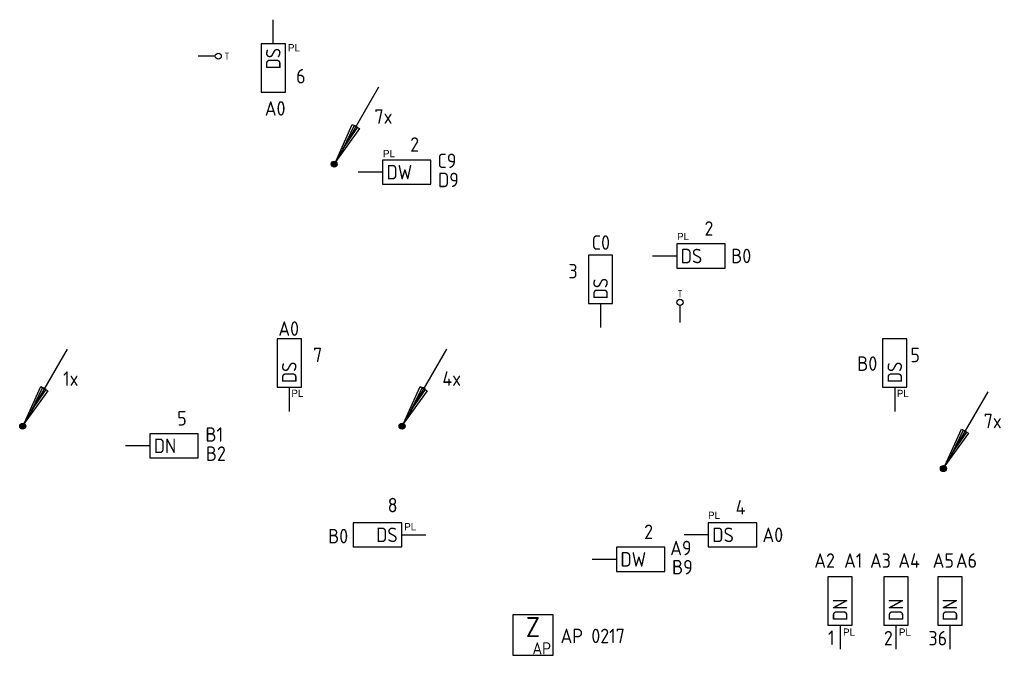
# Model space of a CAD drawing. Header units: millimetres. Extents: x 4336 to 79204, y -9688 to 63134.
# Tile 31 of 38: x 65062 to 77271, y 1058 to 8941. Entities that reach past the tile are written whole.
import ezdxf
from ezdxf.enums import TextEntityAlignment as Align

# ---------------------------------------------------------------- set-up
doc = ezdxf.new("R2010")
doc.units = ezdxf.units.MM
doc.header["$LTSCALE"] = 100
doc.layers.get('0').update_dxf_attribs({"linetype": 'CONTINUOUS'})
for name, color, linetype in [('EB6416--_ATTRIB', 1, 'CONTINUOUS'), ('EB6421--_ATTRIB', 2, 'CONTINUOUS'), ('EB6441--_ATTRIB', 2, 'CONTINUOUS'), ('EB6445--_ATTRIB', 2, 'CONTINUOUS'), ('EL6416--_WIRELESS-Z', 1, 'CONTINUOUS'), ('EL6421--_TELEFOON', 3, 'CONTINUOUS'), ('EL6441--_DATACOM', 3, 'CONTINUOUS'), ('EL6445--_DATANET', 3, 'CONTINUOUS')]:
    doc.layers.add(name, color=color, linetype=linetype)
doc.styles.add('1_5', font='isocp.shx', dxfattribs={"height": 1.5})
doc.styles.add('1_8', font='iso')
doc.styles.add('2_5', font='isocp.shx', dxfattribs={"height": 2.5})
doc.styles.add('BURO-025', font='burofont.shx', dxfattribs={"height": 2.5})
doc.styles.add('NORATT', font='isocp.shx')

# ---------------------------------------------------------------- blocks, each defined once
blk = doc.blocks.new('ES4X4')
at = {"color": 0}
blk.add_line((0, 1.25), (0, -3), dxfattribs=at)
blk.add_circle((0, 2), 0.75, dxfattribs=at)
at = {"color": 0, "style": 'NORATT', "flags": 8}
blk.add_attdef('NUMMER', text='', height=1.8, rotation=90, dxfattribs=at).set_placement((0, 3.5), align=Align.MIDDLE_LEFT)
for tag, p in [('CODE', (0, 3.5)), ('M_CODE', (0, 0))]:
    blk.add_attdef(tag, text='', height=1.8, dxfattribs=at).set_placement(p, align=Align.MIDDLE_CENTER)
at = {"color": 0, "style": 'NORATT'}
for tag, flags, p in [('PANEEL', 9, (0, 3)), ('GRP', 8, (0, -5)), ('RUIMTE', 9, (0, -7.5))]:
    blk.add_attdef(tag, text='', height=1.8, dxfattribs=dict(at, flags=flags)).set_placement(p, align=Align.MIDDLE_LEFT)
blk = doc.blocks.new('EA644501')
for p, q in [((-1.5, 6), (-1.5, 0)), ((1.5, 6), (-1.5, 6)), ((1.5, 0), (1.5, 6)), ((-1.5, 0), (1.5, 0))]:
    blk.add_line(p, q)
at = {"color": 2}
blk.add_line((0, 0), (0, -3), dxfattribs=at)
at = {"style": '1_8', "flags": 9}
blk.add_attdef('NUMMER', text='', height=1.8, rotation=90, dxfattribs=at).set_placement((-3.5, 8), align=Align.BOTTOM_LEFT)
at = {"style": '1_8'}
for tag, flags, p in [('NUMMERAP', 9, (-1.5, 8)), ('NUMMERBP', 9, (1.5, 8)), ('NUMMERA', 8, (-1.5, 8)), ('NUMMERB', 8, (1.5, 8))]:
    blk.add_attdef(tag, text='', height=1.8, rotation=90, dxfattribs=dict(at, flags=flags)).set_placement(p, align=Align.MIDDLE_CENTER)
at = {"style": '1_8', "flags": 8}
blk.add_attdef('CODE', text='', height=1.8, rotation=90, dxfattribs=at).set_placement((0, 0.5), align=Align.MIDDLE_LEFT)
at = {"style": '1_8', "flags": 9}
for tag, p in [('TYPE', (0, 4)), ('FABR', (0, 3)), ('PDATE', (0, 2)), ('PVERS', (0, 1)), ('PCODE', (0, 0))]:
    blk.add_attdef(tag, text='', height=1.8, dxfattribs=at).set_placement(p, align=Align.MIDDLE_CENTER)
for tag in ['VERD', 'PATCHSTR', 'PANEEL']:
    blk.add_attdef(tag, text='', height=1.8, dxfattribs=at).set_placement((2, 0), align=Align.BOTTOM_LEFT)
blk = doc.blocks.new('EA600123')
at = {"linetype": 'Continuous'}
for p, q in [((5.5, 9.53), (0.19, 0.32)), ((-0.37, 0.07), (0.37, 0.07)), ((-0.3, 0.23), (0.3, 0.23)), ((-0.37, -0.08), (0.37, -0.08)), ((-0.3, -0.23), (0.3, -0.23))]:
    blk.add_line(p, q, dxfattribs=at)
for points in [[(3.12, 4.4), (0.19, 0.32), (2.25, 4.9)], [(2.47, 4.78), (1.06, 1.84), (2.9, 4.53)]]:
    blk.add_lwpolyline(points, close=True, dxfattribs=at)
blk.add_circle((0, 0), 0.375, dxfattribs=at)
at = {"linetype": 'Continuous', "style": '1_8', "flags": 8}
blk.add_attdef('KBTALB', (5, 5), '', height=1.8, dxfattribs=at)
at = {"style": '1_8'}
for tag, flags, p in [('CODE', 9, (0, 3)), ('M_CODE', 8, (0, 0))]:
    blk.add_attdef(tag, text='', height=1.8, dxfattribs=dict(at, flags=flags)).set_placement(p, align=Align.MIDDLE_CENTER)
at = {"linetype": 'Continuous', "style": '1_8', "flags": 9}
for tag, p in [('PCODE', (1.25, 0)), ('PVERS', (1.25, -2)), ('PDATE', (1.25, -4))]:
    blk.add_attdef(tag, text='', height=1.8, dxfattribs=at).set_placement(p, align=Align.MIDDLE_LEFT)
blk = doc.blocks.new('Wrls-Zender')
blk.add_lwpolyline([(-2.5, -2.5), (2.5, -2.5), (2.5, 2.5), (-2.5, 2.5)], close=True)
at = {"style": '2_5'}
blk.add_text('Z', height=2.5, dxfattribs=at).set_placement((0, 1), align=Align.MIDDLE_CENTER)
at = {"style": '1_5'}
blk.add_text('AP', height=1.5, dxfattribs=at).set_placement((2.25, -2.38), align=Align.RIGHT)
at = {"style": '1_8', "flags": 8}
blk.add_attdef('ADRES', (3, -2.5), '', height=1.8, dxfattribs=at)
at = {"style": '1_8', "flags": 9}
blk.add_attdef('M_CODE', text='', height=1.8, dxfattribs=at).set_placement((-2.5, -4.5), align=Align.MIDDLE_LEFT)

msp = doc.modelspace()

# ---------------------------------------------------------------- block references
at = {"layer": 'EL6416--_WIRELESS-Z'}
ref = msp.add_blockref('Wrls-Zender', (71427, 1308), dxfattribs=dict(at, xscale=100, yscale=100, zscale=100))
ref.add_attrib('ADRES', 'AP 0217', (71769, 1208), dxfattribs={"layer": 'EB6416--_ATTRIB', "color": 1, "height": 180, "style": 'NORATT', "flags": 8})
at = {"layer": 'EL6421--_TELEFOON'}
ref = msp.add_blockref('ES4X4', (67425, 8489), dxfattribs=dict(at, xscale=50, yscale=50, zscale=50, rotation=270))
ref.add_attrib('CODE', 'T', dxfattribs={"layer": 'EB6421--_ATTRIB', "color": 1, "height": 90, "style": 'NORATT', "flags": 8}).set_placement((67632, 8489), align=Align.MIDDLE_CENTER)
ref = msp.add_blockref('ES4X4', (73250, 5336), dxfattribs=dict(at, xscale=50, yscale=50, zscale=50))
ref.add_attrib('CODE', 'T', dxfattribs={"layer": 'EB6421--_ATTRIB', "color": 1, "height": 90, "style": 'NORATT', "flags": 8}).set_placement((73250, 5543), align=Align.MIDDLE_CENTER)
at = {"layer": 'EL6441--_DATACOM'}
ref = msp.add_blockref('EA600123', (68962, 7150), dxfattribs=dict(at, xscale=100, yscale=100, zscale=100))
ref.add_attrib('KBTALB', '7x', (69462, 7650), dxfattribs={"layer": 'EB6441--_ATTRIB', "color": 1, "linetype": 'Continuous', "height": 180, "style": '1_8', "flags": 8})
ref = msp.add_blockref('EA600123', (65100, 3900), dxfattribs=dict(at, xscale=100, yscale=100, zscale=100))
ref.add_attrib('KBTALB', '1x', (65600, 4400), dxfattribs={"layer": 'EB6441--_ATTRIB', "color": 1, "linetype": 'Continuous', "height": 180, "style": '1_8', "flags": 8})
ref = msp.add_blockref('EA600123', (69804, 3900), dxfattribs=dict(at, xscale=100, yscale=100, zscale=100))
ref.add_attrib('KBTALB', '4x', (70304, 4400), dxfattribs={"layer": 'EB6441--_ATTRIB', "color": 1, "linetype": 'Continuous', "height": 180, "style": '1_8', "flags": 8})
ref = msp.add_blockref('EA600123', (76516, 3374), dxfattribs=dict(at, xscale=100, yscale=100, zscale=100))
ref.add_attrib('KBTALB', '7x', (77016, 3874), dxfattribs={"layer": 'EB6441--_ATTRIB', "color": 1, "linetype": 'Continuous', "height": 180, "style": '1_8', "flags": 8})
at = {"layer": 'EL6445--_DATANET'}
ref = msp.add_blockref('EA644501', (68207, 8641), dxfattribs=dict(at, xscale=100, yscale=100, zscale=100, rotation=180))
ref.add_attrib('CODE', 'DS', dxfattribs={"layer": 'EB6445--_ATTRIB', "color": 1, "height": 180, "rotation": 90, "style": 'NORATT', "flags": 8}).set_placement((68207, 8591), align=Align.MIDDLE_RIGHT)
ref.add_attrib('NUMMERA', 'A0', dxfattribs={"layer": 'EB6445--_ATTRIB', "color": 1, "height": 180, "style": 'NORATT', "flags": 8}).set_placement((68230, 7841), align=Align.MIDDLE_CENTER)
ref.add_attrib('TYPE', '6', dxfattribs={"layer": 'EB6445--_ATTRIB', "color": 1, "height": 180, "style": 'NORATT', "flags": 8}).set_placement((68549, 8241), align=Align.MIDDLE_CENTER)
ref = msp.add_blockref('EA644501', (69560, 7051), dxfattribs=dict(at, xscale=100, yscale=100, zscale=100, rotation=270))
ref.add_attrib('CODE', 'DW', dxfattribs={"layer": 'EB6445--_ATTRIB', "color": 1, "height": 180, "style": 'NORATT', "flags": 8}).set_placement((69610, 7051), align=Align.MIDDLE_LEFT)
ref.add_attrib('NUMMERA', 'C9', dxfattribs={"layer": 'EB6445--_ATTRIB', "color": 1, "height": 180, "style": 'NORATT', "flags": 8}).set_placement((70360, 7191), align=Align.MIDDLE_CENTER)
ref.add_attrib('NUMMERB', 'D9', dxfattribs={"layer": 'EB6445--_ATTRIB', "color": 1, "height": 180, "style": 'NORATT', "flags": 8}).set_placement((70379, 6954), align=Align.MIDDLE_CENTER)
ref.add_attrib('TYPE', '2', dxfattribs={"layer": 'EB6445--_ATTRIB', "color": 1, "height": 180, "style": 'NORATT', "flags": 8}).set_placement((69960, 7393), align=Align.MIDDLE_CENTER)
ref = msp.add_blockref('EA644501', (73209, 6010), dxfattribs=dict(at, xscale=100, yscale=100, zscale=100, rotation=270))
ref.add_attrib('CODE', 'DS', dxfattribs={"layer": 'EB6445--_ATTRIB', "color": 1, "height": 180, "style": 'NORATT', "flags": 8}).set_placement((73259, 6010), align=Align.MIDDLE_LEFT)
ref.add_attrib('NUMMERA', 'B0', dxfattribs={"layer": 'EB6445--_ATTRIB', "color": 1, "height": 180, "style": 'NORATT', "flags": 8}).set_placement((74009, 6011), align=Align.MIDDLE_CENTER)
ref.add_attrib('TYPE', '2', dxfattribs={"layer": 'EB6445--_ATTRIB', "color": 1, "height": 180, "style": 'NORATT', "flags": 8}).set_placement((73609, 6351), align=Align.MIDDLE_CENTER)
ref = msp.add_blockref('EA644501', (72265, 5422), dxfattribs=dict(at, xscale=100, yscale=100, zscale=100))
ref.add_attrib('CODE', 'DS', dxfattribs={"layer": 'EB6445--_ATTRIB', "color": 1, "height": 180, "rotation": 90, "style": 'NORATT', "flags": 8}).set_placement((72265, 5472), align=Align.MIDDLE_LEFT)
ref.add_attrib('NUMMERA', 'C0', dxfattribs={"layer": 'EB6445--_ATTRIB', "color": 1, "height": 180, "style": 'NORATT', "flags": 8}).set_placement((72269, 6177), align=Align.MIDDLE_CENTER)
ref.add_attrib('TYPE', '3', dxfattribs={"layer": 'EB6445--_ATTRIB', "color": 1, "height": 180, "style": 'NORATT', "flags": 8}).set_placement((71924, 5822), align=Align.MIDDLE_CENTER)
ref = msp.add_blockref('EA644501', (68405, 4383), dxfattribs=dict(at, xscale=100, yscale=100, zscale=100))
ref.add_attrib('CODE', 'DS', dxfattribs={"layer": 'EB6445--_ATTRIB', "color": 1, "height": 180, "rotation": 90, "style": 'NORATT', "flags": 8}).set_placement((68405, 4433), align=Align.MIDDLE_LEFT)
ref.add_attrib('NUMMERA', 'A0', dxfattribs={"layer": 'EB6445--_ATTRIB', "color": 1, "height": 180, "style": 'NORATT', "flags": 8}).set_placement((68398, 5110), align=Align.MIDDLE_CENTER)
ref.add_attrib('TYPE', '7', dxfattribs={"layer": 'EB6445--_ATTRIB', "color": 1, "height": 180, "style": 'NORATT', "flags": 8}).set_placement((68757, 4783), align=Align.MIDDLE_CENTER)
ref = msp.add_blockref('EA644501', (75913, 4383), dxfattribs=dict(at, xscale=100, yscale=100, zscale=100))
ref.add_attrib('CODE', 'DS', dxfattribs={"layer": 'EB6445--_ATTRIB', "color": 1, "height": 180, "rotation": 90, "style": 'NORATT', "flags": 8}).set_placement((75913, 4433), align=Align.MIDDLE_LEFT)
ref.add_attrib('NUMMERA', 'B0', dxfattribs={"layer": 'EB6445--_ATTRIB', "color": 1, "height": 180, "style": 'NORATT', "flags": 8}).set_placement((75572, 4676), align=Align.MIDDLE_CENTER)
ref.add_attrib('TYPE', '5', dxfattribs={"layer": 'EB6445--_ATTRIB', "color": 1, "height": 180, "style": 'NORATT', "flags": 8}).set_placement((76166, 4783), align=Align.MIDDLE_CENTER)
ref = msp.add_blockref('EA644501', (66675, 3656), dxfattribs=dict(at, xscale=100, yscale=100, zscale=100, rotation=270))
ref.add_attrib('CODE', 'DN', dxfattribs={"layer": 'EB6445--_ATTRIB', "color": 1, "height": 180, "style": 'NORATT', "flags": 8}).set_placement((66725, 3656), align=Align.MIDDLE_LEFT)
ref.add_attrib('NUMMERA', 'B1', dxfattribs={"layer": 'EB6445--_ATTRIB', "color": 1, "height": 180, "style": 'NORATT', "flags": 8}).set_placement((67475, 3796), align=Align.MIDDLE_CENTER)
ref.add_attrib('NUMMERB', 'B2', dxfattribs={"layer": 'EB6445--_ATTRIB', "color": 1, "height": 180, "style": 'NORATT', "flags": 8}).set_placement((67495, 3559), align=Align.MIDDLE_CENTER)
ref.add_attrib('TYPE', '5', dxfattribs={"layer": 'EB6445--_ATTRIB', "color": 1, "height": 180, "style": 'NORATT', "flags": 8}).set_placement((67075, 3997), align=Align.MIDDLE_CENTER)
ref = msp.add_blockref('EA644501', (69799, 2552), dxfattribs=dict(at, xscale=100, yscale=100, zscale=100, rotation=90))
ref.add_attrib('CODE', 'DS', dxfattribs={"layer": 'EB6445--_ATTRIB', "color": 1, "height": 180, "style": 'NORATT', "flags": 8}).set_placement((69749, 2552), align=Align.MIDDLE_RIGHT)
ref.add_attrib('NUMMERA', 'B0', dxfattribs={"layer": 'EB6445--_ATTRIB', "color": 1, "height": 180, "style": 'NORATT', "flags": 8}).set_placement((69011, 2536), align=Align.MIDDLE_CENTER)
ref.add_attrib('TYPE', '8', dxfattribs={"layer": 'EB6445--_ATTRIB', "color": 1, "height": 180, "style": 'NORATT', "flags": 8}).set_placement((69626, 2777), align=Align.BOTTOM_LEFT)
ref = msp.add_blockref('EA644501', (73601, 2552), dxfattribs=dict(at, xscale=100, yscale=100, zscale=100, rotation=270))
ref.add_attrib('CODE', 'DS', dxfattribs={"layer": 'EB6445--_ATTRIB', "color": 1, "height": 180, "style": 'NORATT', "flags": 8}).set_placement((73651, 2552), align=Align.MIDDLE_LEFT)
ref.add_attrib('NUMMERA', 'A0', dxfattribs={"layer": 'EB6445--_ATTRIB', "color": 1, "height": 180, "style": 'NORATT', "flags": 8}).set_placement((74401, 2552), align=Align.MIDDLE_CENTER)
ref.add_attrib('TYPE', '4', dxfattribs={"layer": 'EB6445--_ATTRIB', "color": 1, "height": 180, "style": 'NORATT', "flags": 8}).set_placement((74001, 2893), align=Align.MIDDLE_CENTER)
ref = msp.add_blockref('EA644501', (72461, 2248), dxfattribs=dict(at, xscale=100, yscale=100, zscale=100, rotation=270))
ref.add_attrib('CODE', 'DW', dxfattribs={"layer": 'EB6445--_ATTRIB', "color": 1, "height": 180, "style": 'NORATT', "flags": 8}).set_placement((72511, 2248), align=Align.MIDDLE_LEFT)
ref.add_attrib('NUMMERA', 'A9', dxfattribs={"layer": 'EB6445--_ATTRIB', "color": 1, "height": 180, "style": 'NORATT', "flags": 8}).set_placement((73261, 2389), align=Align.MIDDLE_CENTER)
ref.add_attrib('NUMMERB', 'B9', dxfattribs={"layer": 'EB6445--_ATTRIB', "color": 1, "height": 180, "style": 'NORATT', "flags": 8}).set_placement((73280, 2151), align=Align.MIDDLE_CENTER)
ref.add_attrib('TYPE', '2', dxfattribs={"layer": 'EB6445--_ATTRIB', "color": 1, "height": 180, "style": 'NORATT', "flags": 8}).set_placement((72861, 2590), align=Align.MIDDLE_CENTER)
ref = msp.add_blockref('EA644501', (75235, 1433), dxfattribs=dict(at, xscale=100, yscale=100, zscale=100))
ref.add_attrib('CODE', 'DN', dxfattribs={"layer": 'EB6445--_ATTRIB', "color": 1, "height": 180, "rotation": 90, "style": 'NORATT', "flags": 8}).set_placement((75235, 1483), align=Align.MIDDLE_LEFT)
ref.add_attrib('NUMMERA', 'A1', dxfattribs={"layer": 'EB6445--_ATTRIB', "color": 1, "height": 180, "style": 'NORATT', "flags": 8}).set_placement((75398, 2233), align=Align.MIDDLE_CENTER)
ref.add_attrib('NUMMERB', 'A2', dxfattribs={"layer": 'EB6445--_ATTRIB', "color": 1, "height": 180, "style": 'NORATT', "flags": 8}).set_placement((75043, 2233), align=Align.MIDDLE_CENTER)
ref.add_attrib('TYPE', '1', dxfattribs={"layer": 'EB6445--_ATTRIB', "color": 1, "height": 180, "style": 'NORATT', "flags": 8}).set_placement((75085, 1132), align=Align.BOTTOM_LEFT)
ref = msp.add_blockref('EA644501', (75928, 1433), dxfattribs=dict(at, xscale=100, yscale=100, zscale=100))
ref.add_attrib('CODE', 'DN', dxfattribs={"layer": 'EB6445--_ATTRIB', "color": 1, "height": 180, "rotation": 90, "style": 'NORATT', "flags": 8}).set_placement((75928, 1483), align=Align.MIDDLE_LEFT)
ref.add_attrib('NUMMERA', 'A4', dxfattribs={"layer": 'EB6445--_ATTRIB', "color": 1, "height": 180, "style": 'NORATT', "flags": 8}).set_placement((76091, 2233), align=Align.MIDDLE_CENTER)
ref.add_attrib('NUMMERB', 'A3', dxfattribs={"layer": 'EB6445--_ATTRIB', "color": 1, "height": 180, "style": 'NORATT', "flags": 8}).set_placement((75736, 2233), align=Align.MIDDLE_CENTER)
ref.add_attrib('TYPE', '2', dxfattribs={"layer": 'EB6445--_ATTRIB', "color": 1, "height": 180, "style": 'NORATT', "flags": 8}).set_placement((75778, 1126), align=Align.BOTTOM_LEFT)
ref = msp.add_blockref('EA644501', (76597, 1433), dxfattribs=dict(at, xscale=100, yscale=100, zscale=100))
ref.add_attrib('CODE', 'DN', dxfattribs={"layer": 'EB6445--_ATTRIB', "color": 1, "height": 180, "rotation": 90, "style": 'NORATT', "flags": 8}).set_placement((76597, 1483), align=Align.MIDDLE_LEFT)
ref.add_attrib('NUMMERA', 'A5', dxfattribs={"layer": 'EB6445--_ATTRIB', "color": 1, "height": 180, "style": 'NORATT', "flags": 8}).set_placement((76515, 2233), align=Align.MIDDLE_CENTER)
ref.add_attrib('NUMMERB', 'A6', dxfattribs={"layer": 'EB6445--_ATTRIB', "color": 1, "height": 180, "style": 'NORATT', "flags": 8}).set_placement((76802, 2233), align=Align.MIDDLE_CENTER)
ref.add_attrib('TYPE', '36', dxfattribs={"layer": 'EB6445--_ATTRIB', "color": 1, "height": 180, "style": 'NORATT', "flags": 8}).set_placement((76331, 1126), align=Align.BOTTOM_LEFT)

# ---------------------------------------------------------------- texts
at = {"layer": 'EL6445--_DATANET', "char_height": 90, "width": 298.33, "attachment_point": 5, "style": 'BURO-025'}
for insert in [(68463, 8594), (69641, 7281), (73288, 6252), (68505, 4308), (76013, 4306), (73672, 2794), (69905, 2653), (75346, 1346), (76039, 1346)]:
    msp.add_mtext('{\\C2;PL}', dxfattribs=dict(at, insert=insert))

doc.saveas('drawing.dxf')
